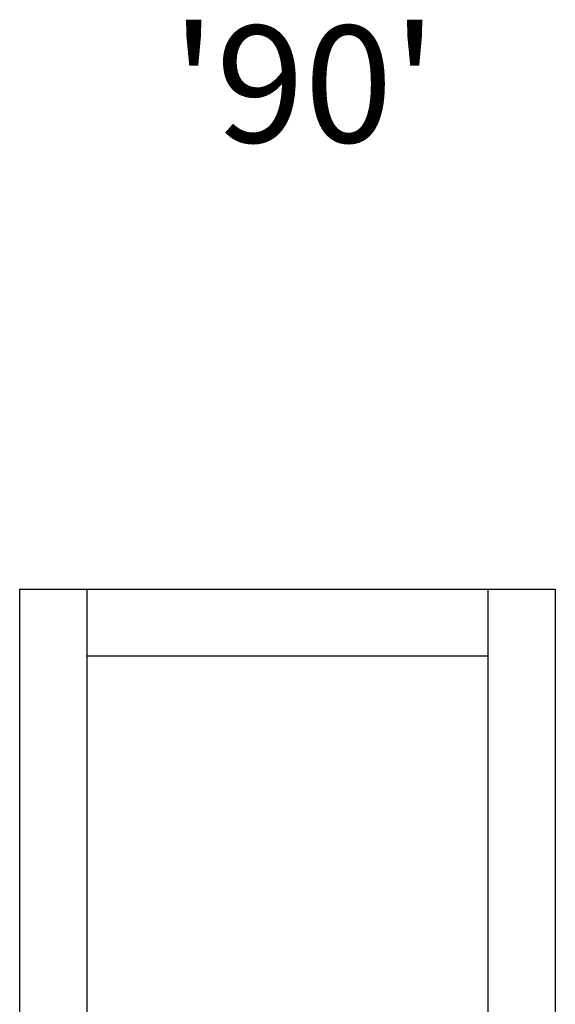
# Model space of a CAD drawing. Header units: millimetres. Extents: x 344 to 12975, y -381 to 2993.
# Tile 6 of 7: x 9057 to 9975, y 1306 to 2993. Entities that reach past the tile are written whole.
import ezdxf

# ---------------------------------------------------------------- set-up
doc = ezdxf.new("R2010")
doc.units = ezdxf.units.MM
doc.layers.add('f-główna', color=7, linetype='Continuous')
doc.layers.add('wymiary', color=7, linetype='Continuous', lineweight=13)
doc.styles.get("Standard").update_dxf_attribs({"font": 'arial.ttf'})

msp = doc.modelspace()

# ---------------------------------------------------------------- linework, layer by layer
at = {"layer": 'f-główna'}
for p, q in [((9056.6, 2017), (9056.6, 0)), ((9056.6, 2017), (9974.6, 2017)), ((9171.6, 2017), (9171.6, 0)), ((9859.6, 0), (9859.6, 2017)), ((9974.6, 2017), (9974.6, 0)), ((9859.6, 1902), (9171.6, 1902))]:
    msp.add_line(p, q, dxfattribs=at)

# ---------------------------------------------------------------- texts
at = {"layer": 'wymiary', "insert": (9317.2, 2982.2), "char_height": 200, "attachment_point": 1}
msp.add_mtext_dynamic_manual_height_columns("{\\fMontserrat|b0|i0|c0|p2;'90'}", width=529.029, gutter_width=10, heights=[0], dxfattribs=at)

doc.saveas('drawing.dxf')
